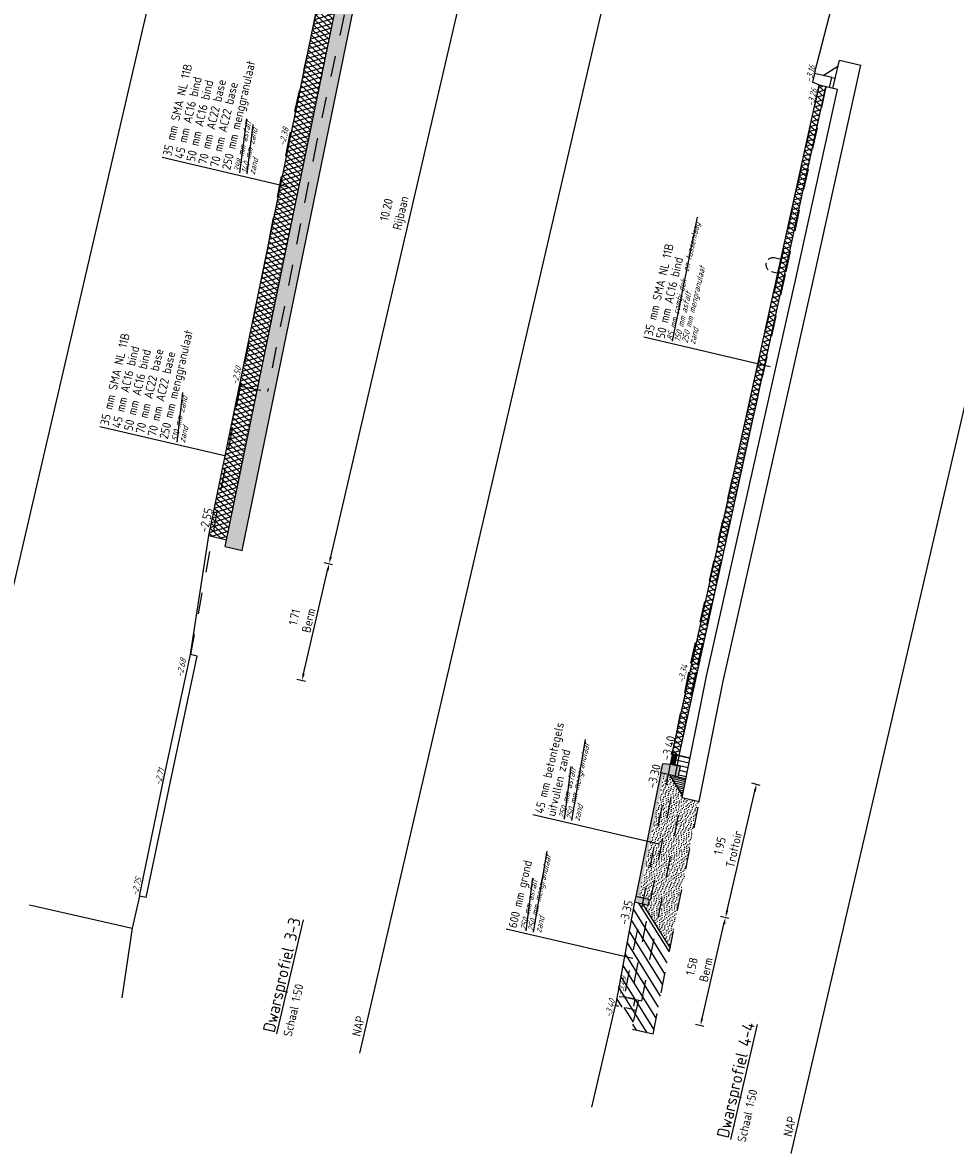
# Model space of a CAD drawing. Header units: metres. Extents: x 116958 to 118326, y 475500 to 477904.
# Tile 11 of 256: x 117753 to 117767, y 475604 to 475620. Entities that reach past the tile are written whole.
import ezdxf

# ---------------------------------------------------------------- set-up
doc = ezdxf.new("R2010")
doc.units = ezdxf.units.M
doc.header["$LTSCALE"] = 0.2
doc.linetypes.add('OPNEMEN', pattern=[3, 1.5, -1.5])
doc.layers.get('0').update_dxf_attribs({"color": 6})
for name, color, linetype in [('X-XX-DWP-ARCERING', 13, 'Continuous'), ('X-XX-DWP-ARCERING_GRIJS', 253, 'Continuous'), ('X-XX-DWP-BEST_SITUATIE', 13, 'Continuous'), ('X-XX-DWP-MAATVOERING', 2, 'Continuous'), ('X-XX-DWP-NW_SITUATIE', 3, 'Continuous'), ('X-XX-DWP-TEKST25', 2, 'Continuous'), ('X-XX-DWP-TEKST35', 3, 'Continuous'), ('X-XX-DWP-VERW_SITUATIE', 240, 'OPNEMEN')]:
    doc.layers.add(name, color=color, linetype=linetype)
doc.styles.get("Standard").update_dxf_attribs({"font": 'isocp.shx'})
doc.linetypes.add('HEKWERK', pattern='A,5,-1,[103,standaard.shx,S=0.5,R=0,X=0,Y=0],-1', length=7)
doc.dimstyles.new('dim-50', dxfattribs={"dimscale": 0.05, "dimtxt": 2.5, "dimasz": 2, "dimexe": 1, "dimexo": 1, "dimgap": 0.8, "dimtad": 1, "dimzin": 0, "dimdsep": 46, "dimtxsty": 'Standard', "dimcen": 0, "dimclrd": 1, "dimclre": 1, "dimclrt": 256, "dimazin": 0, "dimtfac": 1, "dimtmove": 1, "dimatfit": 3, "dimfxl": 1.5, "dimfxlon": 1, "dimtfill": 1, "dimtolj": 1, "dimtzin": 0, "dimlwd": -1, "dimlwe": -1, "dimarcsym": 0})

# ---------------------------------------------------------------- blocks, each defined once
blk = doc.blocks.new('130-150r')
for p, q in [((-150, -120), (-130, 0)), ((0, 0), (-130, 0)), ((0, -250), (0, 0)), ((-150, -250), (-150, -120)), ((-150, -250), (0, -250))]:
    blk.add_line(p, q)
blk = doc.blocks.new('G20x20')
for p, q in [((0, 0), (0, -100)), ((100, 100), (100, 100)), ((200, -100), (200, 0)), ((0, -100), (200, -100))]:
    blk.add_line(p, q)
for start, end in [(90, 180), (0, 90)]:
    blk.add_arc((100, 0), 100, start, end)
blk = doc.blocks.new('*D222')
at = {"layer": 'Defpoints', "color": 0, "transparency": 16777216}
for p in [(117762.226, 475607.347), (117763.507, 475607.049), (117761.937, 475605.792)]:
    blk.add_point(p, dxfattribs=at)
at = {"layer": 'X-XX-DWP-MAATVOERING', "color": 1, "transparency": 16777216}
for p, q in [((117763.434, 475607.066), (117763.556, 475607.038)), ((117763.172, 475605.608), (117763.484, 475606.952)), ((117763.076, 475605.528), (117763.198, 475605.499))]:
    blk.add_line(p, q, dxfattribs=at)
for points in [[(117763.468, 475606.956), (117763.501, 475606.948), (117763.507, 475607.049)], [(117763.156, 475605.612), (117763.188, 475605.604), (117763.149, 475605.511)]]:
    blk.add_solid(points, dxfattribs=at)
at = {"layer": 'X-XX-DWP-MAATVOERING', "transparency": 16777216, "insert": (117763.127, 475606.327), "char_height": 0.125, "attachment_point": 5, "rotation": 76.9219, "bg_fill": 3, "box_fill_scale": 1.1, "bg_fill_color": 256, "bg_fill_true_color": 13158600, "bg_fill_transparency": 0}
blk.add_mtext('\\A1;1.58\\PBerm', dxfattribs=at)
blk = doc.blocks.new('*D171')
at = {"layer": 'Defpoints', "color": 0, "transparency": 16777216}
for p in [(117758.209, 475622.483), (117760.161, 475622.03), (117756.134, 475612.493)]:
    blk.add_point(p, dxfattribs=at)
at = {"layer": 'X-XX-DWP-MAATVOERING', "color": 1, "transparency": 16777216}
for p, q in [((117760.088, 475622.047), (117760.21, 475622.018)), ((117757.876, 475612.192), (117760.138, 475621.932)), ((117757.78, 475612.111), (117757.902, 475612.083))]:
    blk.add_line(p, q, dxfattribs=at)
for points in [[(117760.122, 475621.936), (117760.155, 475621.928), (117760.161, 475622.03)], [(117757.859, 475612.195), (117757.892, 475612.188), (117757.853, 475612.094)]]:
    blk.add_solid(points, dxfattribs=at)
at = {"layer": 'X-XX-DWP-MAATVOERING', "transparency": 16777216, "insert": (117758.788, 475617.113), "char_height": 0.125, "attachment_point": 5, "rotation": 76.9219, "bg_fill": 3, "box_fill_scale": 1.1, "bg_fill_color": 256, "bg_fill_true_color": 13158600, "bg_fill_transparency": 0}
blk.add_mtext('\\A1;10.20\\PRijbaan', dxfattribs=at)
blk = doc.blocks.new('*D172')
at = {"layer": 'Defpoints', "color": 0, "transparency": 16777216}
for p in [(117756.134, 475612.493), (117757.853, 475612.094), (117755.874, 475610.797)]:
    blk.add_point(p, dxfattribs=at)
at = {"layer": 'X-XX-DWP-MAATVOERING', "color": 1, "transparency": 16777216}
for p, q in [((117757.78, 475612.111), (117757.902, 475612.083)), ((117757.488, 475610.524), (117757.83, 475611.997)), ((117757.393, 475610.444), (117757.514, 475610.416))]:
    blk.add_line(p, q, dxfattribs=at)
for points in [[(117757.814, 475612.001), (117757.847, 475611.993), (117757.853, 475612.094)], [(117757.472, 475610.528), (117757.505, 475610.521), (117757.466, 475610.427)]]:
    blk.add_solid(points, dxfattribs=at)
at = {"layer": 'X-XX-DWP-MAATVOERING', "transparency": 16777216, "insert": (117757.458, 475611.307), "char_height": 0.125, "attachment_point": 5, "rotation": 76.9219, "bg_fill": 3, "box_fill_scale": 1.1, "bg_fill_color": 256, "bg_fill_true_color": 13158600, "bg_fill_transparency": 0}
blk.add_mtext('\\A1;1.71\\PBerm', dxfattribs=at)
blk = doc.blocks.new('80x200')
for p, q in [((0, 0), (-80, 0)), ((-80, 0), (-80, -200)), ((0, -200), (0, 0)), ((-80, -200), (0, -200))]:
    blk.add_line(p, q)
blk = doc.blocks.new('*D237')
at = {"layer": 'Defpoints', "color": 0, "transparency": 16777216}
for p in [(117762.716, 475609.235), (117763.948, 475608.949), (117762.226, 475607.347)]:
    blk.add_point(p, dxfattribs=at)
at = {"layer": 'X-XX-DWP-MAATVOERING', "color": 1, "transparency": 16777216}
for p, q in [((117763.875, 475608.966), (117763.997, 475608.937)), ((117763.53, 475607.147), (117763.926, 475608.851)), ((117763.434, 475607.066), (117763.556, 475607.038))]:
    blk.add_line(p, q, dxfattribs=at)
for points in [[(117763.909, 475608.855), (117763.942, 475608.847), (117763.948, 475608.949)], [(117763.513, 475607.151), (117763.546, 475607.143), (117763.507, 475607.049)]]:
    blk.add_solid(points, dxfattribs=at)
at = {"layer": 'X-XX-DWP-MAATVOERING', "transparency": 16777216, "insert": (117763.526, 475608.046), "char_height": 0.125, "attachment_point": 5, "rotation": 76.9219, "bg_fill": 3, "box_fill_scale": 1.1, "bg_fill_color": 256, "bg_fill_true_color": 13158600, "bg_fill_transparency": 0}
blk.add_mtext('\\A1;1.95\\PTrottoir', dxfattribs=at)

msp = doc.modelspace()

# ---------------------------------------------------------------- hatches: boundary and pattern name
at = {"layer": 'X-XX-DWP-ARCERING_GRIJS'}
h = msp.add_hatch(dxfattribs=at)
h.set_pattern_fill('ASFALT', color=256, scale=0.05, angle=-0.3314)
h.set_pattern_definition([(136.590412, (117588.30959, 476715.57577), (-0.042950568, -0.04540373), []), (196.590412, (117588.30959, 476715.57577), (0.0178454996, -0.059898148), [])])
h.paths.add_polyline_path([(117764.841, 475618.915), (117762.747, 475609.381), (117762.845, 475609.361), (117764.939, 475618.893)])

# ---------------------------------------------------------------- linework, layer by layer
at = {"layer": 'Defpoints'}
msp.add_line((117764.442, 475603.684), (117775.621, 475651.803), dxfattribs=at)
at = {"layer": 'X-XX-DWP-BEST_SITUATIE'}
for p, q in [((117764.778, 475619.084), (117765.44, 475621.671)), ((117765.036, 475618.87), (117765.13, 475619.275)), ((117765.13, 475619.275), (117765.437, 475619.203)), ((117764.758, 475616.126), (117765.437, 475619.203)), ((117764.9, 475619.056), (117765.11, 475619.187)), ((117765.021, 475619.027), (117765.07, 475619.016)), ((117764.514, 475616.18), (117765.104, 475618.854)), ((117765.104, 475618.854), (117764.841, 475618.915)), ((117763.233, 475610.49), (117764.514, 475616.18)), ((117763.477, 475610.435), (117764.758, 475616.125)), ((117755.145, 475607.352), (117755.505, 475609.076)), ((117755.243, 475607.332), (117755.603, 475609.055)), ((117755.145, 475607.352), (117755.041, 475606.894)), ((117755.243, 475607.332), (117755.145, 475607.352)), ((117755.041, 475606.894), (117754.894, 475605.902))]:
    msp.add_line(p, q, dxfattribs=at)
at = {"layer": 'X-XX-DWP-BEST_SITUATIE', "linetype": 'HEKWERK'}
msp.add_line((117753.579, 475607.227), (117755.041, 475606.894), dxfattribs=at)
at = {"layer": 'X-XX-DWP-NW_SITUATIE'}
for p, q in [((117762.747, 475609.381), (117764.841, 475618.915)), ((117762.845, 475609.36), (117764.939, 475618.893)), ((117762.816, 475609.366), (117763.001, 475609.326)), ((117762.706, 475609.083), (117762.893, 475608.782)), ((117762.828, 475609.055), (117762.942, 475609.028))]:
    msp.add_line(p, q, dxfattribs=at)
at = {"layer": 'X-XX-DWP-NW_SITUATIE', "flags": 128}
msp.add_lwpolyline([(117762.584, 475609.112), (117762.226, 475607.347)], dxfattribs=at)
at = {"layer": 'X-XX-DWP-TEKST25', "color": 1}
for p, q in [((117762.751, 475615.266), (117763.109, 475617.035)), ((117764.143, 475614.902), (117762.34, 475615.321)), ((117755.686, 475613.828), (117755.766, 475614.533)), ((117761.316, 475608.432), (117761.508, 475609.587)), ((117761.21, 475608.45), (117761.305, 475609.2)), ((117760.768, 475606.839), (117760.96, 475607.994)), ((117760.661, 475606.856), (117760.757, 475607.607))]:
    msp.add_line(p, q, dxfattribs=at)
at = {"layer": 'X-XX-DWP-VERW_SITUATIE'}
for p, q in [((117764.841, 475618.915), (117764.26, 475616.237)), ((117764.939, 475618.893), (117764.358, 475616.215)), ((117764.26, 475616.237), (117762.979, 475610.544)), ((117764.358, 475616.215), (117763.076, 475610.522)), ((117756.583, 475614.625), (117755.874, 475610.797)), ((117762.979, 475610.544), (117762.718, 475609.234))]:
    msp.add_line(p, q, dxfattribs=at)

# ---------------------------------------------------------------- block references
at = {"layer": 'X-XX-DWP-BEST_SITUATIE', "xscale": 0.001, "yscale": 0.001, "zscale": 0.001, "rotation": 76.9218617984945}
msp.add_blockref('130-150r', (117764.778, 475619.084), dxfattribs=at)
at = {"layer": 'X-XX-DWP-NW_SITUATIE', "xscale": -0.0009999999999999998, "yscale": 0.0009999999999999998, "zscale": 0.001, "rotation": 76.90035733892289}
msp.add_blockref('130-150r', (117762.584, 475609.112), dxfattribs=at)
at = {"layer": 'X-XX-DWP-VERW_SITUATIE', "yscale": 0.0009999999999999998}
for name, p, xscale, zscale, rotation in [('G20x20', (117764.162, 475616.258), 0.0009999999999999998, 0.0009999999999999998, 77.76304957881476), ('130-150r', (117761.937, 475605.792), -0.0009999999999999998, 0.001, 76.90035733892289)]:
    msp.add_blockref(name, p, dxfattribs=dict(at, xscale=xscale, zscale=zscale, rotation=rotation))

# ---------------------------------------------------------------- texts
at = {"layer": 'Defpoints'}
for p in [(117758.297, 475605.344), (117764.451, 475603.914)]:
    msp.add_text('NAP', height=0.125, rotation=76.9219, dxfattribs=at).set_placement(p)
at = {"layer": 'X-XX-DWP-BEST_SITUATIE', "oblique": 20}
msp.add_text('-3.16', height=0.09, rotation=76.9219, dxfattribs=at).set_placement((117764.731, 475618.95))
at = {"layer": 'X-XX-DWP-TEKST25'}
for s, rotation, p in [('35 mm SMA NL 11B', 76.9156, (117755.598, 475617.895)), ('35 mm SMA NL 11B', 76.9156, (117762.466, 475615.333)), ('50 mm AC16 bind', 76.9156, (117762.634, 475615.293)), ('250 mm menggranulaat', 76.9156, (117755.55, 475613.86)), ('35 mm SMA NL 11B', 76.9156, (117754.706, 475614.056)), ('45 mm AC16 bind', 76.9156, (117754.875, 475614.017)), ('50 mm AC16 bind', 76.9156, (117755.044, 475613.978)), ('70 mm AC22 base', 76.9156, (117755.212, 475613.938)), ('70 mm AC22 base', 76.9156, (117755.381, 475613.899)), ('-2.55', 76.9219, (117756.118, 475612.53)), ('45 mm betontegels', 76.9156, (117760.905, 475608.521)), ('uitvullen zand', 76.9156, (117761.074, 475608.481)), ('-3.40', 76.9219, (117762.714, 475609.28)), ('-3.30', 76.9219, (117762.509, 475608.881)), ('600 mm grond', 76.9156, (117760.526, 475606.888)), ('-3.35', 76.9219, (117762.11, 475606.936))]:
    msp.add_text(s, height=0.125, rotation=rotation, dxfattribs=at).set_placement(p)
at = {"layer": 'X-XX-DWP-TEKST25', "color": 1, "oblique": 20}
for s, p in [('85 mm combi dek- en tussenlaag ', (117762.751, 475615.266)), ('250 mm mengranulaat', (117762.964, 475615.231)), ('150 mm asfalt', (117762.857, 475615.249)), ('zand', (117763.07, 475615.213)), ('510 mm zand', (117755.686, 475613.828)), ('zand', (117755.792, 475613.811)), ('250 mm mengranulaat', (117761.316, 475608.432)), ('250 mm asfalt', (117761.21, 475608.45)), ('zand', (117761.422, 475608.414)), ('250 mm mengranulaat', (117760.768, 475606.839)), ('250 mm asfalt', (117760.661, 475606.856)), ('zand', (117760.874, 475606.821))]:
    msp.add_text(s, height=0.09, rotation=76.9156, dxfattribs=at).set_placement(p)
at = {"layer": 'X-XX-DWP-TEKST25', "color": 2}
for p in [(117757.317, 475605.339), (117763.792, 475603.835)]:
    msp.add_text('Schaal 1:50', height=0.125, rotation=76.9219, dxfattribs=at).set_placement(p)
at = {"layer": 'X-XX-DWP-TEKST35'}
for s, p in [('%%UDwarsprofiel 3-3', (117757.074, 475605.396)), ('%%UDwarsprofiel 4-4', (117763.548, 475603.892))]:
    msp.add_text(s, height=0.175, rotation=76.9219, dxfattribs=at).set_placement(p)
at = {"layer": 'X-XX-DWP-VERW_SITUATIE', "oblique": 20}
for s, p in [('-3.26', (117764.757, 475618.603)), ('-2.38', (117757.22, 475618.046)), ('-2.50', (117756.546, 475614.639)), ('-2.68', (117755.758, 475610.47)), ('-3.34', (117762.911, 475610.385)), ('-2.71', (117755.45, 475608.926)), ('-2.75', (117755.12, 475607.351)), ('-3.49', (117762.04, 475605.935)), ('-3.40', (117761.872, 475605.615))]:
    msp.add_text(s, height=0.09, rotation=76.9219, dxfattribs=at).set_placement(p)

# ---------------------------------------------------------------- next in the draw order: dimensions: what is measured, and where the dimension line sits
at = {"layer": 'X-XX-DWP-MAATVOERING'}
for base, p1, p2, text, picture, middle in [((117760.161, 475622.03), (117756.134, 475612.493), (117758.209, 475622.483), '<>\\PRijbaan', '*D171', (117758.788, 475617.113)), ((117763.507, 475607.049), (117761.937, 475605.792), (117762.226, 475607.347), '<>\\PBerm', '*D222', (117763.127, 475606.327))]:
    dim = msp.add_linear_dim(base=base, p1=p1, p2=p2, angle=76.9219, text=text, dimstyle='dim-50', dxfattribs=at)
    dim.commit()
    dim.dimension.update_dxf_attribs({"geometry": picture, "text_midpoint": middle})

# ---------------------------------------------------------------- next in the draw order: linework, layer by layer
at = {"layer": 'Defpoints'}
msp.add_line((117758.288, 475605.114), (117765.064, 475634.282), dxfattribs=at)
at = {"layer": 'X-XX-DWP-BEST_SITUATIE'}
msp.add_line((117761.6, 475604.344), (117761.937, 475605.792), dxfattribs=at)
at = {"layer": 'X-XX-DWP-NW_SITUATIE', "flags": 128}
msp.add_lwpolyline([(117762.207, 475607.269), (117761.937, 475605.792)], dxfattribs=at)
at = {"layer": 'X-XX-DWP-TEKST25', "color": 1}
for p, q in [((117756.578, 475617.667), (117756.679, 475618.437)), ((117756.684, 475617.65), (117756.767, 475618.354)), ((117757.275, 475617.464), (117755.472, 475617.883)), ((117756.384, 475613.625), (117754.58, 475614.044)), ((117762.183, 475606.462), (117760.379, 475606.881))]:
    msp.add_line(p, q, dxfattribs=at)
at = {"layer": 'X-XX-DWP-VERW_SITUATIE'}
for p, q in [((117758.062, 475621.765), (117757.286, 475618.203)), ((117758.451, 475621.677), (117757.676, 475618.122)), ((117757.286, 475618.203), (117756.583, 475614.625)), ((117757.676, 475618.122), (117756.974, 475614.548)), ((117756.583, 475614.625), (117756.974, 475614.548)), ((117762.311, 475605.859), (117762.888, 475608.758)), ((117762.058, 475605.918), (117762.311, 475605.859)), ((117762.058, 475605.764), (117762.189, 475605.554)), ((117762.263, 475605.871), (117762.166, 475605.456)), ((117762.18, 475605.736), (117762.229, 475605.724)), ((117762.472, 475605.385), (117762.166, 475605.456))]:
    msp.add_line(p, q, dxfattribs=at)

# ---------------------------------------------------------------- next in the draw order: block references
at = {"layer": 'X-XX-DWP-NW_SITUATIE', "xscale": 0.001, "yscale": 0.001, "zscale": 0.001, "rotation": 76.92186179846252}
msp.add_blockref('80x200', (117762.226, 475607.347), dxfattribs=at)

# ---------------------------------------------------------------- next in the draw order: texts
at = {"layer": 'X-XX-DWP-TEKST25'}
for s, p in [('250 mm menggranulaat', (117756.442, 475617.699)), ('45 mm AC16 bind', (117755.767, 475617.856)), ('50 mm AC16 bind', (117755.935, 475617.817)), ('70 mm AC22 base', (117756.104, 475617.777)), ('70 mm AC22 base', (117756.273, 475617.738))]:
    msp.add_text(s, height=0.125, rotation=76.9156, dxfattribs=at).set_placement(p)
at = {"layer": 'X-XX-DWP-TEKST25', "color": 1, "oblique": 20}
for s, p in [('398 mm asfalt', (117756.578, 475617.667)), ('140 mm zand', (117756.684, 475617.65)), ('zand', (117756.79, 475617.632))]:
    msp.add_text(s, height=0.09, rotation=76.9156, dxfattribs=at).set_placement(p)

# ---------------------------------------------------------------- next in the draw order: dimensions: what is measured, and where the dimension line sits
at = {"layer": 'X-XX-DWP-MAATVOERING'}
dim = msp.add_linear_dim(base=(117757.853, 475612.094), p1=(117755.874, 475610.797), p2=(117756.134, 475612.493), angle=76.9219, text='<>\\PBerm', dimstyle='dim-50', dxfattribs=at)
dim.commit()
dim.dimension.update_dxf_attribs({"geometry": '*D172', "text_midpoint": (117757.458, 475611.307)})

# ---------------------------------------------------------------- next in the draw order: hatches: boundary and pattern name
at = {"layer": 'X-XX-DWP-ARCERING'}
h = msp.add_hatch(dxfattribs=at)
h.set_pattern_fill('SCHR-BETON', color=256, scale=0.05, angle=118.67)
h.set_pattern_definition([(245.592, (117757.68648, 475617.51012), (-0.169856, -0.031763), [0.018, -0.198]), (190.592, (117757.68648, 475617.51012), (0.080597, -0.164932), [0.0144, -0.1584]), (296.043, (117757.67232, 475617.50747), (-0.08926, -0.1966946), [0.0152977, -0.1682744]), (241.776, (117757.69938, 475617.46388), (-0.257389, -0.030583), [0.027, -0.297]), (292.2275, (117757.67793, 475617.46133), (-0.153226, -0.285478), [0.022946, -0.252411]), (186.776, (117757.69938, 475617.46388), (-0.153226, -0.285478), [0.0216, -0.2376]), (216.592, (117757.67304, 475617.46899), (-0.1639584, 0.0545673), [0.018, -0.198]), (161.592, (117757.67304, 475617.46899), (-0.009469, -0.1833274), [0.0144, -0.1584]), (267.0433, (117757.65937, 475617.47354), (-0.173427, -0.12876), [0.0152977, -0.1682744]), (233.0919, (117757.686476, 475617.510116), (0.0186633, -0.0777389), [0, -0.15648, 0, -0.1608, 0, -0.159]), (203.0919, (117757.686476, 475617.51012), (-0.0353706, -0.1081455), [0, -0.09168, 0, -0.15288, 0, -0.0606]), (163.0919, (117757.738026, 475617.5245), (-0.1248715, -0.0292176), [0, -0.06, 0, -0.1872, 0, -0.2484]), (153.0919, (117757.76114, 475617.53095), (-0.1283565, -0.0607612), [0, -0.078, 0, -0.12432, 0, -0.1764])])
h.paths.add_polyline_path([(117758.492, 475622.906), (117758.384, 475622.442), (117758.443, 475622.429), (117756.368, 475612.337), (117756.611, 475612.28), (117758.782, 475622.838)])
at = {"layer": 'X-XX-DWP-ARCERING_GRIJS'}
h = msp.add_hatch(dxfattribs=at)
h.set_pattern_fill('ASFALT', color=256, scale=0.05)
h.set_pattern_definition([(136.921862, (117588.202796, 476725.598833), (-0.0426871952, -0.0456514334), []), (196.921862, (117588.202796, 476725.598833), (0.0181917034, -0.059793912), [])])
h.paths.add_polyline_path([(117758.443, 475622.429), (117758.189, 475622.488), (117756.134, 475612.493), (117756.388, 475612.435)])

# ---------------------------------------------------------------- next in the draw order: linework, layer by layer
at = {"layer": 'Defpoints'}
msp.add_line((117752.134, 475606.543), (117761.484, 475646.79), dxfattribs=at)
at = {"layer": 'X-XX-DWP-BEST_SITUATIE'}
for p, q in [((117755.505, 475609.076), (117755.874, 475610.797)), ((117755.603, 475609.055), (117755.971, 475610.776)), ((117755.971, 475610.776), (117755.874, 475610.797))]:
    msp.add_line(p, q, dxfattribs=at)
at = {"layer": 'X-XX-DWP-NW_SITUATIE'}
for p, q in [((117756.611, 475612.28), (117758.782, 475622.838)), ((117756.134, 475612.493), (117758.189, 475622.488)), ((117756.368, 475612.337), (117758.443, 475622.429)), ((117755.874, 475610.797), (117756.134, 475612.493)), ((117756.134, 475612.493), (117756.388, 475612.435)), ((117756.368, 475612.337), (117756.611, 475612.28))]:
    msp.add_line(p, q, dxfattribs=at)

# ---------------------------------------------------------------- next in the draw order: dimensions: what is measured, and where the dimension line sits
at = {"layer": 'X-XX-DWP-MAATVOERING'}
dim = msp.add_linear_dim(base=(117763.948, 475608.949), p1=(117762.226, 475607.347), p2=(117762.716, 475609.235), angle=76.9219, text='<>\\PTrottoir', dimstyle='dim-50', dxfattribs=at)
dim.commit()
dim.dimension.update_dxf_attribs({"geometry": '*D237', "text_midpoint": (117763.526, 475608.046)})

# ---------------------------------------------------------------- next in the draw order: hatches: boundary and pattern name
at = {"layer": 'X-XX-DWP-ARCERING'}
h = msp.add_hatch(color=253, dxfattribs=at)
h.dxf.hatch_style = 1
h.paths.add_polyline_path([(117762.747, 475609.381), (117762.73, 475609.232), (117762.784, 475609.22), (117762.816, 475609.366)])
h = msp.add_hatch(dxfattribs=at)
h.set_pattern_fill('STELSPECIE', color=256, scale=0.05, angle=118.6717)
h.set_pattern_definition([(166.921862, (117496.729745, 475087.653384), (-0.0150849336, -0.0649358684), [])])
h.paths.add_polyline_path([(117762.828, 475609.055), (117762.862, 475609.201), (117762.784, 475609.22), (117762.816, 475609.366), (117763.001, 475609.326), (117762.942, 475609.028)])
h = msp.add_hatch(color=253, dxfattribs=at)
h.dxf.hatch_style = 1
h.paths.add_polyline_path([(117762.584, 475609.112), (117762.226, 475607.347), (117762.269, 475607.337), (117762.628, 475609.101)])
h = msp.add_hatch(color=253, dxfattribs=at)
h.dxf.hatch_style = 1
h.paths.add_polyline_path([(117762.735, 475609.23), (117762.614, 475609.238), (117762.584, 475609.112), (117762.828, 475609.055), (117762.862, 475609.201)])
h = msp.add_hatch(dxfattribs=at)
h.set_pattern_fill('ZAND', color=256, scale=0.05, angle=76.92)
h.set_pattern_definition([(153.841862, (117584.597235, 476726.43643), (-0.1429776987, -0.0189044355), [0, -0.04, 0, -0.045, 0, -0.035]), (153.841862, (117584.54969, 476726.43037), (-0.071171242, -0.0541724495), [0, -0.034, 0, -0.05, 0, -0.044]), (153.841862, (117584.501975, 476726.42395), (-0.1070744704, -0.0365384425), [0, -0.038, 0, -0.044, 0, -0.06])])
h.paths.add_polyline_path([(117762.706, 475609.084), (117762.628, 475609.1), (117762.269, 475607.337), (117762.42, 475607.302), (117762.402, 475607.224), (117762.322, 475607.243), (117762.716, 475606.61), (117763.132, 475608.701), (117762.888, 475608.758), (117762.893, 475608.782)])
h = msp.add_hatch(dxfattribs=at)
h.set_pattern_fill('STELSPECIE', color=256, scale=0.02, angle=76.9219)
h.set_pattern_definition([(166.92186, (117730.63815, 475654.32294), (-0.006033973, -0.025974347), [])])
h.paths.add_polyline_path([(117762.706, 475609.083), (117762.893, 475608.782), (117762.942, 475609.028), (117762.808, 475609.059)])
h = msp.add_hatch(color=253, dxfattribs=at)
h.dxf.hatch_style = 1
h.paths.add_polyline_path([(117762.226, 475607.347), (117762.207, 475607.269), (117762.402, 475607.224), (117762.42, 475607.302)])
h = msp.add_hatch(dxfattribs=at)
h.set_pattern_fill('AANVULLEN', color=256, scale=0.05)
h.set_pattern_definition([(121.921862, (117584.61625, 476726.43201), (-0.093364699, -0.058163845), [])])
h.paths.add_polyline_path([(117762.322, 475607.243), (117762.207, 475607.269), (117761.937, 475605.792), (117762.058, 475605.764), (117762.189, 475605.554), (117762.166, 475605.456), (117762.472, 475605.385), (117762.716, 475606.61)])

# ---------------------------------------------------------------- next in the draw order: linework, layer by layer
at = {"layer": 'X-XX-DWP-BEST_SITUATIE'}
for p, q in [((117762.888, 475608.758), (117763.233, 475610.49)), ((117763.132, 475608.701), (117763.478, 475610.441))]:
    msp.add_line(p, q, dxfattribs=at)
at = {"layer": 'X-XX-DWP-NW_SITUATIE'}
for p, q in [((117762.784, 475609.22), (117762.784, 475609.219)), ((117762.888, 475608.758), (117763.132, 475608.701)), ((117762.322, 475607.243), (117762.716, 475606.61))]:
    msp.add_line(p, q, dxfattribs=at)
at = {"layer": 'X-XX-DWP-NW_SITUATIE', "flags": 128}
msp.add_lwpolyline([(117762.816, 475609.366), (117762.747, 475609.381), (117762.73, 475609.232), (117762.784, 475609.22)], close=True, dxfattribs=at)
at = {"layer": 'X-XX-DWP-TEKST25', "color": 1}
msp.add_line((117762.562, 475608.094), (117760.759, 475608.514), dxfattribs=at)
at = {"layer": 'X-XX-DWP-VERW_SITUATIE'}
for p, q in [((117763.077, 475610.525), (117762.156, 475605.898)), ((117762.718, 475609.234), (117762.058, 475605.918)), ((117762.472, 475605.385), (117763.132, 475608.701))]:
    msp.add_line(p, q, dxfattribs=at)

doc.saveas('drawing.dxf')
